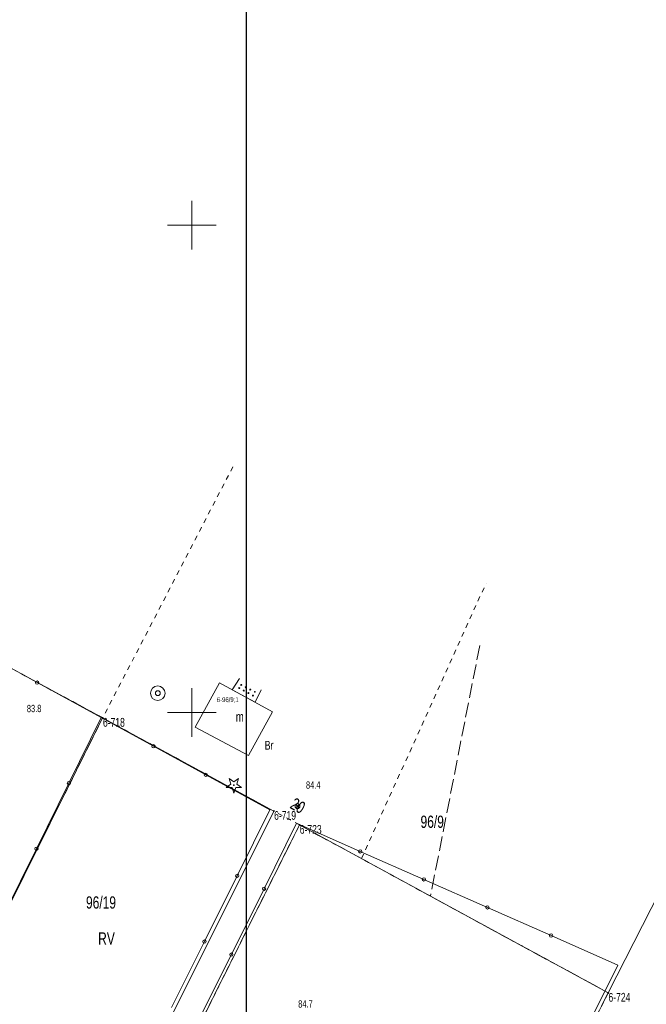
# Model space of a CAD drawing. Header units: metres. Extents: x -1013 to 1493497, y -5789518 to 1032.
# Tile 59 of 73: x -20 to 45, y 85 to 186. Entities that reach past the tile are written whole.
import ezdxf
from ezdxf.xclip import XClip

# ---------------------------------------------------------------- set-up
doc = ezdxf.new("R2010")
doc.units = ezdxf.units.M
doc.header["$MEASUREMENT"] = 0
doc.header["$XCLIPFRAME"] = 0
doc.linetypes.add('GUK', pattern=[2, 1.5, -0.5])
doc.linetypes.add('GUZ', pattern=[1, 0.5, -0.5])
doc.layers.add('700-L Mapa 1_100 dwg', color=7, linetype='Continuous')
doc.layers.add('711-L Wymiary opisy', color=7, linetype='Continuous')
for name, color, linetype, lineweight in [('703-L Płaszczyzny podejścia 2D3', 152, 'Continuous', 30), ('711-L Wymiary opisy1', 7, 'Continuous', 13), ('ex_02_DXF_MZ_500_4_07', 9, 'Continuous', 18), ('ex_02_DXF_MZ_500_4_Dzialki7', 9, 'Continuous', 18), ('ex_02_DXF_MZ_500_4_EADTD_T_07', 9, 'Continuous', 18), ('ex_02_DXF_MZ_500_4_EGBB_E_T_07', 9, 'Continuous', 18), ('ex_02_DXF_MZ_500_4_EGBB_L_07', 9, 'Continuous', 18), ('ex_02_DXF_MZ_500_4_EGBE_L_27', 9, 'Continuous', 18), ('ex_02_DXF_MZ_500_4_K1_EGIB_T_17', 9, 'Continuous', 18), ('ex_02_DXF_MZ_500_4_Kontury3', 9, 'Continuous', 18), ('ex_02_DXF_MZ_500_4_KTOK_L_47', 9, 'Continuous', 18), ('ex_02_DXF_MZ_500_4_Numery_dzialek7', 9, 'Continuous', 18), ('ex_02_DXF_MZ_500_4_Numery_konturow3', 9, 'Continuous', 18), ('ex_02_DXF_MZ_500_4_Numery_punktow7', 9, 'Continuous', 18), ('ex_02_DXF_MZ_500_4_Numery_uzytkow3', 9, 'Continuous', 18), ('ex_02_DXF_MZ_500_4_OBOP_T_03', 9, 'Continuous', 18), ('ex_02_DXF_MZ_500_4_Podzial_sekcyjny_krzyze7', 9, 'Continuous', 18), ('ex_02_DXF_MZ_500_4_Punkty7', 9, 'Continuous', 18), ('ex_02_DXF_MZ_500_4_RTPW_T_07', 9, 'Continuous', 18), ('ex_02_DXF_MZ_500_4_SUUW_D_T_17', 9, 'Continuous', 18), ('ex_02_DXF_MZ_500_4_Uzytki3', 9, 'Continuous', 18)]:
    doc.layers.add(name, color=color, linetype=linetype, lineweight=lineweight)
doc.styles.add('STYL_AUTOMATYCZNY_2', font='arial.ttf')
doc.styles.add('STYL_AUTOMATYCZNY_4', font='arial.ttf', dxfattribs={"width": 0.7})
doc.dimstyles.new('STYL_AUTOMATYCZNY__3', dxfattribs={"dimtxt": 0.25, "dimasz": 0.183575, "dimexe": 0.18, "dimexo": 0.04, "dimgap": 0, "dimtad": 1, "dimzin": 0, "dimdsep": 46, "dimtxsty": 'STYL_AUTOMATYCZNY_2', "dimblk": 'ARROWHEAD_8', "dimblk1": 'ARROWHEAD_8', "dimblk2": 'ARROWHEAD_8', "dimcen": 0.09, "dimclrd": 7, "dimclre": 7, "dimclrt": 7, "dimazin": 0, "dimtfac": 1, "dimtdec": 4, "dimtmove": 2, "dimatfit": 3, "dimfxl": 1, "dimtolj": 1, "dimtzin": 0, "dimarcsym": 0})

# ---------------------------------------------------------------- blocks, each defined once
blk = doc.blocks.new('*D60')
at = {"layer": '711-L Wymiary opisy1', "color": 7, "linetype": 'Continuous', "lineweight": 13}
for p, q in [((-23.69, -3.69), (-23.82, -3.74)), ((-23.69, -3.69), (-23.64, -3.82)), ((-23.98, -4.52), (-24.05, -4.4)), ((-23.98, -4.52), (-23.86, -4.45))]:
    blk.add_line(p, q, dxfattribs=at)
blk.add_arc((-18.29, -6.08), 5.91, 156.1008, 164.6316, dxfattribs=at)
at = {"layer": '711-L Wymiary opisy1', "color": 7, "lineweight": 13, "insert": (-25.57, -3.53), "char_height": 0.25, "attachment_point": 7, "rotation": 336.1008, "style": 'STYL_AUTOMATYCZNY_2'}
blk.add_mtext('\\A1;{\\pql;\\fArial|b0|i0|c238|p0;\\W1.000000;8,53°/15%}', dxfattribs=at)
blk = doc.blocks.new('ARROWHEAD_8')
at = {"color": 0, "linetype": 'Continuous', "lineweight": 0}
blk.add_line((0, 0), (-1, 0), dxfattribs=at)
at = {"color": 0, "linetype": 'Continuous', "lineweight": 0, "flags": 128}
blk.add_lwpolyline([(-0.525, 0.525), (0, 0), (-0.525, -0.525)], dxfattribs=at)
blk = doc.blocks.new('*D62')
at = {"layer": '711-L Wymiary opisy1', "color": 7, "linetype": 'Continuous', "lineweight": 13}
for p, q in [((-9.68, 27.47), (-9.82, 27.44)), ((-9.68, 27.47), (-9.65, 27.33)), ((-10.09, 26.71), (-10.14, 26.84)), ((-10.09, 26.71), (-9.96, 26.76))]:
    blk.add_line(p, q, dxfattribs=at)
blk.add_arc((-4.8, 24.36), 5.79, 147.57, 156.1008, dxfattribs=at)
at = {"layer": '711-L Wymiary opisy1', "color": 7, "lineweight": 13, "insert": (-11.67, 27.59), "char_height": 0.25, "attachment_point": 7, "rotation": 336.1008, "style": 'STYL_AUTOMATYCZNY_2'}
blk.add_mtext('\\A1;{\\pql;\\fArial|b0|i0|c238|p0;\\W1.000000;8,53°/15%}', dxfattribs=at)
blk = doc.blocks.new('Rysunek_1_4', base_point=(-51.91, -72.41))
at = {"layer": 'ex_02_DXF_MZ_500_4_07', "color": 9, "linetype": 'Continuous', "lineweight": 18}
for p, q in [((8.75, 104.89), (9.11, 105.25)), ((9.11, 104.89), (8.75, 105.25))]:
    blk.add_line(p, q, dxfattribs=at)
blk.add_circle((8.93, 105.07), 0.25, dxfattribs=at)
at = {"layer": 'ex_02_DXF_MZ_500_4_Dzialki7', "color": 9, "linetype": 'Continuous', "lineweight": 18}
for p, q in [((95.12, 192.79), (40.83, 85.91)), ((-11.07, 114.12), (-25.12, 121.76)), ((-26.73, 82.75), (-11.07, 114.12)), ((6.5, 104.57), (-11.07, 114.12)), ((-8.36, 74.86), (6.5, 104.57)), ((9.13, 103.14), (-5.61, 73.68)), ((40.83, 85.91), (9.13, 103.14)), ((27.41, 59.52), (40.83, 85.91))]:
    blk.add_line(p, q, dxfattribs=at)
at = {"layer": 'ex_02_DXF_MZ_500_4_EGBB_L_07', "color": 9, "linetype": 'Continuous', "lineweight": 18}
for p, q in [((0.92, 117.73), (-1.58, 113.16)), ((6.36, 114.75), (0.92, 117.73)), ((3.91, 110.27), (6.36, 114.75)), ((-1.58, 113.16), (3.91, 110.27))]:
    blk.add_line(p, q, dxfattribs=at)
at = {"layer": 'ex_02_DXF_MZ_500_4_EGBE_L_27', "color": 9, "linetype": 'Continuous', "lineweight": 18}
for p, q in [((2.98, 118.16), (2.24, 117)), ((2.24, 117), (4.57, 115.73)), ((4.57, 115.73), (5.21, 117.02))]:
    blk.add_line(p, q, dxfattribs=at)
for centre in [(2.95, 117.19), (2.95, 117.19), (3.15, 117.51), (3.15, 117.51), (3.62, 117.27), (3.42, 116.93), (3.89, 116.67), (4.08, 117.03), (4.36, 116.42), (4.36, 116.42), (4.55, 116.8), (4.55, 116.8)]:
    blk.add_circle(centre, 0.05, dxfattribs=at)
at = {"layer": 'ex_02_DXF_MZ_500_4_Kontury3', "color": 9, "linetype": 'GUK', "lineweight": 18}
for p, q in [((-11.07, 114.12), (-40.06, 129.89)), ((27.64, 121.57), (22.58, 95.84)), ((-37.7, 60.74), (-11.07, 114.12)), ((9.13, 103.14), (-16.71, 51.5)), ((15.5, 99.69), (9.13, 103.14)), ((22.58, 95.84), (15.5, 99.69)), ((22.58, 95.84), (40.83, 85.91)), ((40.83, 85.91), (27.41, 59.51))]:
    blk.add_line(p, q, dxfattribs=at)
at = {"layer": 'ex_02_DXF_MZ_500_4_KTOK_L_47', "color": 9, "linetype": 'Continuous', "lineweight": 18}
for p, q in [((-17.8, 117.75), (-23.37, 120.78)), ((-11.22, 114.15), (-17.8, 117.75)), ((-11.22, 114.15), (-14.54, 107.43)), ((-5.85, 111.22), (-11.22, 114.15)), ((-0.48, 108.29), (-5.85, 111.22)), ((6.1, 104.69), (-0.48, 108.29)), ((-14.54, 107.43), (-17.86, 100.7)), ((2.74, 97.93), (6.1, 104.69)), ((8.84, 103.31), (5.5, 96.6)), ((15.37, 100.43), (8.84, 103.31)), ((-17.86, 100.7), (-21.18, 93.98)), ((21.9, 97.56), (15.37, 100.43)), ((-0.63, 91.17), (2.74, 97.93)), ((28.43, 94.68), (21.9, 97.56)), ((5.5, 96.6), (2.14, 89.85)), ((34.96, 91.8), (28.43, 94.68)), ((-3.99, 84.41), (-0.63, 91.17)), ((41.82, 88.77), (34.96, 91.8)), ((2.14, 89.85), (-1.22, 83.1)), ((38.57, 82.26), (41.82, 88.77))]:
    blk.add_line(p, q, dxfattribs=at)
for centre in [(-17.8, 117.75), (-5.85, 111.22), (-0.48, 108.29), (-14.54, 107.43), (-17.86, 100.7), (15.37, 100.43), (2.74, 97.93), (21.9, 97.56), (5.5, 96.6), (28.43, 94.68), (34.96, 91.8), (-0.63, 91.17), (2.14, 89.85)]:
    blk.add_circle(centre, 0.17, dxfattribs=at)
at = {"layer": 'ex_02_DXF_MZ_500_4_OBOP_T_03', "color": 9, "linetype": 'Continuous', "lineweight": 18}
for p, q in [((1.62, 106.97), (2.1, 107.33)), ((2.1, 107.33), (1.91, 107.9)), ((1.91, 107.9), (2.4, 107.55)), ((2.4, 107.55), (2.88, 107.91)), ((2.88, 107.91), (2.7, 107.34)), ((2.7, 107.34), (3.19, 106.99)), ((2.22, 106.98), (1.62, 106.97)), ((2.41, 106.41), (2.22, 106.98)), ((2.59, 106.98), (2.41, 106.41)), ((3.19, 106.99), (2.59, 106.98))]:
    blk.add_line(p, q, dxfattribs=at)
blk.add_circle((2.4, 107.23), 0.045, dxfattribs=at)
at = {"layer": 'ex_02_DXF_MZ_500_4_Podzial_sekcyjny_krzyze7', "color": 9, "linetype": 'Continuous', "lineweight": 18}
for p, q in [((-1.91, 162.17), (-1.91, 167.17)), ((-4.41, 164.67), (0.59, 164.67)), ((-1.91, 112.17), (-1.91, 117.17)), ((-4.41, 114.67), (0.59, 114.67))]:
    blk.add_line(p, q, dxfattribs=at)
at = {"layer": 'ex_02_DXF_MZ_500_4_Punkty7', "color": 9, "linetype": 'Continuous', "lineweight": 18}
for centre in [(-11.07, 114.12), (6.5, 104.57), (9.13, 103.14), (40.83, 85.91)]:
    blk.add_circle(centre, 0.045, dxfattribs=at)
at = {"layer": 'ex_02_DXF_MZ_500_4_SUUW_D_T_17', "color": 9, "linetype": 'Continuous', "lineweight": 18}
for radius in [0.75, 0.25]:
    blk.add_circle((-5.41, 116.66), radius, dxfattribs=at)
at = {"layer": 'ex_02_DXF_MZ_500_4_Uzytki3', "color": 9, "linetype": 'GUZ', "lineweight": 18}
for p, q in [((2.31, 139.9), (-11.07, 114.12)), ((-11.07, 114.12), (-40.06, 129.89)), ((15.5, 99.69), (28.29, 127.95)), ((-37.7, 60.74), (-11.07, 114.12)), ((6.5, 104.57), (-11.07, 114.12)), ((9.13, 103.14), (6.5, 104.57)), ((-16.71, 51.5), (9.13, 103.14)), ((15.5, 99.69), (9.13, 103.14)), ((40.83, 85.91), (15.5, 99.69)), ((27.41, 59.52), (40.83, 85.91))]:
    blk.add_line(p, q, dxfattribs=at)
at = {"layer": 'ex_02_DXF_MZ_500_4_EADTD_T_07', "color": 9, "linetype": 'Continuous', "lineweight": 18, "insert": (8.06, 104.9), "char_height": 1.25, "attachment_point": 7, "rotation": 330.3627, "style": 'STYL_AUTOMATYCZNY_4'}
blk.add_mtext('\\A1;{\\pql;\\fArial|b0|i0|c238|p0;\\W0.700000;20}', dxfattribs=at)
at = {"layer": 'ex_02_DXF_MZ_500_4_EGBB_E_T_07', "color": 9, "linetype": 'Continuous', "lineweight": 18, "insert": (2.6, 114.24), "char_height": 1, "attachment_point": 4, "style": 'STYL_AUTOMATYCZNY_4'}
blk.add_mtext('\\A1;{\\pql;\\fArial|b0|i0|c238|p0;\\W0.700000;m}', dxfattribs=at)
at = {"layer": 'ex_02_DXF_MZ_500_4_K1_EGIB_T_17', "color": 9, "linetype": 'Continuous', "lineweight": 18, "insert": (0.65, 115.95), "char_height": 0.5, "attachment_point": 4, "style": 'STYL_AUTOMATYCZNY_4'}
blk.add_mtext('\\A1;{\\pql;\\fArial|b0|i0|c238|p0;\\W0.700000;6-96/9;1}', dxfattribs=at)
at = {"layer": 'ex_02_DXF_MZ_500_4_Numery_dzialek7', "color": 9, "linetype": 'Continuous', "lineweight": 18, "char_height": 1.26, "attachment_point": 1, "style": 'STYL_AUTOMATYCZNY_4'}
for s, insert in [('\\A1;{\\pql;\\fArial|b0|i0|c238|p0;\\W0.700000;96/9}', (21.56, 104.1)), ('\\A1;{\\pql;\\fArial|b0|i0|c238|p0;\\W0.700000;96/19}', (-12.78, 95.82))]:
    blk.add_mtext(s, dxfattribs=dict(at, insert=insert))
at = {"layer": 'ex_02_DXF_MZ_500_4_Numery_konturow3', "color": 9, "linetype": 'Continuous', "lineweight": 18, "insert": (-11.53, 92.12), "char_height": 1.26, "attachment_point": 1, "style": 'STYL_AUTOMATYCZNY_4'}
blk.add_mtext('\\A1;{\\pql;\\fArial|b0|i0|c238|p0;\\W0.700000;RV}', dxfattribs=at)
at = {"layer": 'ex_02_DXF_MZ_500_4_Numery_punktow7', "color": 9, "linetype": 'Continuous', "lineweight": 18, "char_height": 0.9, "attachment_point": 1, "style": 'STYL_AUTOMATYCZNY_4'}
for s, insert in [('\\A1;{\\pql;\\fArial|b0|i0|c238|p0;\\W0.700000;6-718}', (-11.04, 114.12)), ('\\A1;{\\pql;\\fArial|b0|i0|c238|p0;\\W0.700000;6-719}', (6.53, 104.57)), ('\\A1;{\\pql;\\fArial|b0|i0|c238|p0;\\W0.700000;6-723}', (9.16, 103.14)), ('\\A1;{\\pql;\\fArial|b0|i0|c238|p0;\\W0.700000;6-724}', (40.85, 85.91))]:
    blk.add_mtext(s, dxfattribs=dict(at, insert=insert))
at = {"layer": 'ex_02_DXF_MZ_500_4_Numery_uzytkow3', "color": 9, "linetype": 'Continuous', "lineweight": 18, "insert": (5.57, 110.87), "char_height": 0.9, "attachment_point": 7, "style": 'STYL_AUTOMATYCZNY_4'}
blk.add_mtext('\\A1;{\\pql;\\fArial|b0|i0|c238|p0;\\W0.700000;Br}', dxfattribs=at)
at = {"layer": 'ex_02_DXF_MZ_500_4_RTPW_T_07', "color": 9, "linetype": 'Continuous', "lineweight": 18, "char_height": 0.75, "attachment_point": 1, "rotation": 0.4031, "style": 'STYL_AUTOMATYCZNY_4'}
for s, insert in [('\\A1;{\\pql;\\fArial|b0|i0|c238|p0;\\W0.700000;83.8}', (-18.85, 115.46)), ('\\A1;{\\pql;\\fArial|b0|i0|c238|p0;\\W0.700000;84.4}', (9.8, 107.61)), ('\\A1;{\\pql;\\fArial|b0|i0|c238|p0;\\W0.700000;84.7}', (9, 85.15))]:
    blk.add_mtext(s, dxfattribs=dict(at, insert=insert))

msp = doc.modelspace()

# ---------------------------------------------------------------- linework, layer by layer
at = {"layer": '703-L Płaszczyzny podejścia 2D3', "color": 152, "linetype": 'Continuous', "lineweight": 30}
msp.add_line((3.6815, 2.3954), (3.6815, 1031.9544), dxfattribs=at)
msp.add_circle((8.2273, 10.355), 1021.6593, dxfattribs=at)

# ---------------------------------------------------------------- block references
at = {"layer": '700-L Mapa 1_100 dwg', "color": 52, "linetype": 'Continuous', "lineweight": 25}
ref = msp.add_blockref('Rysunek_1_4', (-51.9097, -72.4133), dxfattribs=at)
XClip(ref).set_block_clipping_path([(-454.4097296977, -337.82710067), (350.5902703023, 193.0005136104)])

# ---------------------------------------------------------------- dimensions: what is measured, and where the dimension line sits
at = {"layer": '711-L Wymiary opisy', "color": 7, "linetype": 'Continuous', "lineweight": 13}
for base, center, p1, p2, picture, middle in [((-9.8993, 27.0958), (-4.7955, 24.3632), (-360.4425, 181.9583), (-56.0049, 56.8993), '*D62', (-10.8957, 27.3794)), ((-23.8512, -4.0963), (-18.2863, -6.0816), (-397.5726, 98.1664), (-373.9333, 151.5134), '*D60', (-24.7964, -3.7394))]:
    dim = msp.add_angular_dim_3p(base=base, center=center, p1=p1, p2=p2, text='8,53°/15%', dimstyle='STYL_AUTOMATYCZNY__3', dxfattribs=at)
    dim.commit()
    dim.dimension.update_dxf_attribs({"geometry": picture, "text_midpoint": middle, "dimtype": 165, "text_rotation": 336.100809})

doc.saveas('drawing.dxf')
